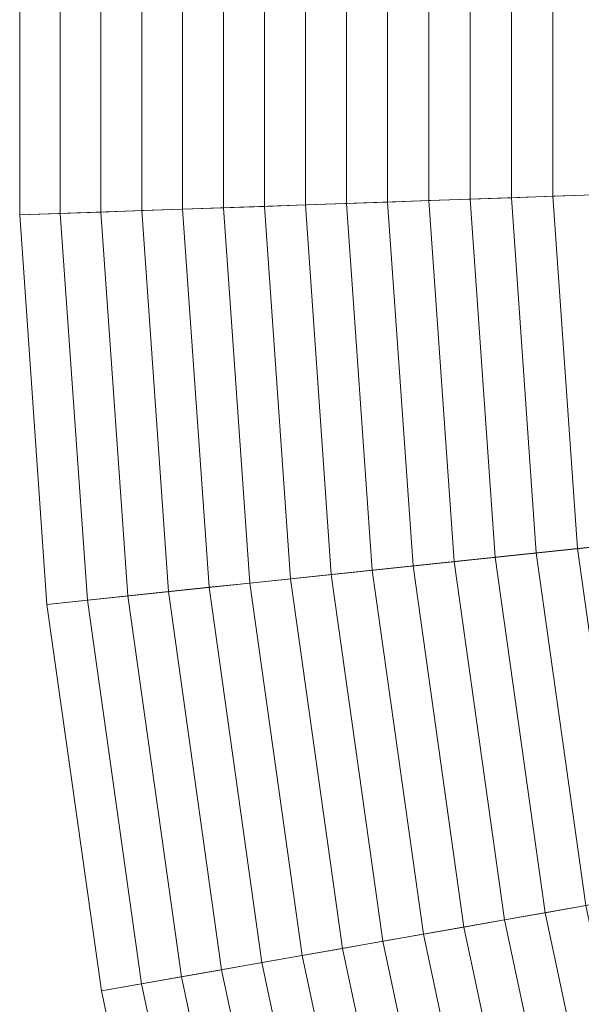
# Model space of a CAD drawing. Header units: centimetres. Extents: x -3.01 to 4.18, y -6.48 to 0.72.
# Tile 98 of 256: x -3.01 to -2.65, y -3.51 to -2.88. Entities that reach past the tile are written whole.
import ezdxf

# ---------------------------------------------------------------- set-up
doc = ezdxf.new("R2010")
doc.units = ezdxf.units.CM
doc.header["$LTSCALE"] = 2.54
doc.layers.add('Lucido design-1', color=7, linetype='Continuous')

# ---------------------------------------------------------------- blocks, each defined once
blk = doc.blocks.new('Gruppo-1')
at = {"color": 142, "linetype": 'Continuous', "lineweight": 9}
for points in [[(-3.01007, -2.75531, -13.70234), (-3.01007, -3.00649, -13.70234), (0.5842, -2.88097, -13.70234), (0.5842, -2.88082, -13.70234)], [(-3.01007, -2.75531, -13.47876), (-3.01007, -3.00649, -13.47876), (-3.01007, -3.00649, -13.70234), (-3.01007, -2.75531, -13.70234)], [(-2.98396, -2.75622, -13.46576), (-2.98396, -3.00558, -13.46576), (-3.01007, -3.00649, -13.47876), (-3.01007, -2.75531, -13.47876)], [(-2.95781, -2.75713, -13.45285), (-2.95781, -3.00466, -13.45285), (-2.98396, -3.00558, -13.46576), (-2.98396, -2.75622, -13.46576)], [(-2.93162, -2.75805, -13.44002), (-2.93162, -3.00375, -13.44002), (-2.95781, -3.00466, -13.45285), (-2.95781, -2.75713, -13.45285)], [(-2.90538, -2.75896, -13.42729), (-2.90538, -3.00283, -13.42729), (-2.93162, -3.00375, -13.44002), (-2.93162, -2.75805, -13.44002)], [(-2.8791, -2.75988, -13.41464), (-2.8791, -3.00191, -13.41464), (-2.90538, -3.00283, -13.42729), (-2.90538, -2.75896, -13.42729)], [(-2.85277, -2.7608, -13.40209), (-2.85277, -3.001, -13.40209), (-2.8791, -3.00191, -13.41464), (-2.8791, -2.75988, -13.41464)], [(-2.8264, -2.76172, -13.38963), (-2.8264, -3.00007, -13.38963), (-2.85277, -3.001, -13.40209), (-2.85277, -2.7608, -13.40209)], [(-2.79999, -2.76264, -13.37726), (-2.79999, -2.99915, -13.37726), (-2.8264, -3.00007, -13.38963), (-2.8264, -2.76172, -13.38963)], [(-2.77354, -2.76357, -13.36499), (-2.77354, -2.99823, -13.36499), (-2.79999, -2.99915, -13.37726), (-2.79999, -2.76264, -13.37726)], [(-2.74704, -2.76449, -13.3528), (-2.74704, -2.9973, -13.3528), (-2.77354, -2.99823, -13.36499), (-2.77354, -2.76357, -13.36499)], [(-2.7205, -2.76542, -13.34071), (-2.7205, -2.99638, -13.34071), (-2.74704, -2.9973, -13.3528), (-2.74704, -2.76449, -13.3528)], [(-2.69392, -2.76635, -13.32871), (-2.69392, -2.99545, -13.32871), (-2.7205, -2.99638, -13.34071), (-2.7205, -2.76542, -13.34071)], [(-2.6673, -2.76728, -13.3168), (-2.6673, -2.99452, -13.3168), (-2.69392, -2.99545, -13.32871), (-2.69392, -2.76635, -13.32871)], [(-2.64063, -2.76821, -13.30498), (-2.64063, -2.99359, -13.30498), (-2.6673, -2.99452, -13.3168), (-2.6673, -2.76728, -13.3168)], [(-3.01007, -3.00649, -13.70234), (-2.99255, -3.25706, -13.70234), (0.58421, -2.88112, -13.70234), (0.5842, -2.88097, -13.70234)], [(-2.99255, -3.25706, -13.70234), (-2.95759, -3.50579, -13.70234), (0.58423, -2.88127, -13.70234), (0.58421, -2.88112, -13.70234)], [(-2.95759, -3.50579, -13.70234), (-2.90537, -3.75148, -13.70234), (0.58426, -2.88142, -13.70234), (0.58423, -2.88127, -13.70234)], [(-2.90537, -3.75148, -13.70234), (-2.83614, -3.99293, -13.70234), (0.58431, -2.88157, -13.70234), (0.58426, -2.88142, -13.70234)], [(-2.83614, -3.99293, -13.70234), (-2.75023, -4.22897, -13.70234), (0.58436, -2.88171, -13.70234), (0.58431, -2.88157, -13.70234)], [(-2.75023, -4.22897, -13.70234), (-2.64806, -4.45843, -13.70234), (0.58442, -2.88185, -13.70234), (0.58436, -2.88171, -13.70234)], [(-2.7205, -2.99638, -13.34071), (-2.70439, -3.22677, -13.34071), (-2.7308, -3.22955, -13.3528), (-2.74704, -2.9973, -13.3528)], [(-2.69392, -2.99545, -13.32871), (-2.67794, -3.22399, -13.32871), (-2.70439, -3.22677, -13.34071), (-2.7205, -2.99638, -13.34071)], [(-2.6673, -2.99452, -13.3168), (-2.65145, -3.22121, -13.3168), (-2.67794, -3.22399, -13.32871), (-2.69392, -2.99545, -13.32871)], [(-2.64063, -2.99359, -13.30498), (-2.62491, -3.21842, -13.30498), (-2.65145, -3.22121, -13.3168), (-2.6673, -2.99452, -13.3168)], [(-2.8791, -3.00191, -13.41464), (-2.86222, -3.24336, -13.41464), (-2.88837, -3.24611, -13.42729), (-2.90538, -3.00283, -13.42729)], [(-2.85277, -3.001, -13.40209), (-2.83602, -3.2406, -13.40209), (-2.86222, -3.24336, -13.41464), (-2.8791, -3.00191, -13.41464)], [(-2.8264, -3.00007, -13.38963), (-2.80978, -3.23785, -13.38963), (-2.83602, -3.2406, -13.40209), (-2.85277, -3.001, -13.40209)], [(-2.79999, -2.99915, -13.37726), (-2.78349, -3.23508, -13.37726), (-2.80978, -3.23785, -13.38963), (-2.8264, -3.00007, -13.38963)], [(-2.77354, -2.99823, -13.36499), (-2.75717, -3.23232, -13.36499), (-2.78349, -3.23508, -13.37726), (-2.79999, -2.99915, -13.37726)], [(-2.74704, -2.9973, -13.3528), (-2.7308, -3.22955, -13.3528), (-2.75717, -3.23232, -13.36499), (-2.77354, -2.99823, -13.36499)], [(-2.98396, -3.00558, -13.46576), (-2.96657, -3.25433, -13.46576), (-2.99255, -3.25706, -13.47876), (-3.01007, -3.00649, -13.47876)], [(-3.01007, -3.00649, -13.47876), (-2.99255, -3.25706, -13.47876), (-2.99255, -3.25706, -13.70234), (-3.01007, -3.00649, -13.70234)], [(-2.95781, -3.00466, -13.45285), (-2.94055, -3.25159, -13.45285), (-2.96657, -3.25433, -13.46576), (-2.98396, -3.00558, -13.46576)], [(-2.93162, -3.00375, -13.44002), (-2.91448, -3.24885, -13.44002), (-2.94055, -3.25159, -13.45285), (-2.95781, -3.00466, -13.45285)], [(-2.90538, -3.00283, -13.42729), (-2.88837, -3.24611, -13.42729), (-2.91448, -3.24885, -13.44002), (-2.93162, -3.00375, -13.44002)], [(-2.67794, -3.22399, -13.32871), (-2.64605, -3.45086, -13.32871), (-2.67225, -3.45548, -13.34071), (-2.70439, -3.22677, -13.34071)], [(-2.65145, -3.22121, -13.3168), (-2.61982, -3.44623, -13.3168), (-2.64605, -3.45086, -13.32871), (-2.67794, -3.22399, -13.32871)], [(-2.62491, -3.21842, -13.30498), (-2.59354, -3.4416, -13.30498), (-2.61982, -3.44623, -13.3168), (-2.65145, -3.22121, -13.3168)], [(-2.7308, -3.22955, -13.3528), (-2.6984, -3.46009, -13.3528), (-2.72451, -3.46469, -13.36499), (-2.75717, -3.23232, -13.36499)], [(-2.70439, -3.22677, -13.34071), (-2.67225, -3.45548, -13.34071), (-2.6984, -3.46009, -13.3528), (-2.7308, -3.22955, -13.3528)], [(-2.78349, -3.23508, -13.37726), (-2.75058, -3.46929, -13.37726), (-2.77661, -3.47388, -13.38963), (-2.80978, -3.23785, -13.38963)], [(-2.75717, -3.23232, -13.36499), (-2.72451, -3.46469, -13.36499), (-2.75058, -3.46929, -13.37726), (-2.78349, -3.23508, -13.37726)], [(-2.86222, -3.24336, -13.41464), (-2.82853, -3.48304, -13.41464), (-2.85443, -3.4876, -13.42729), (-2.88837, -3.24611, -13.42729)], [(-2.83602, -3.2406, -13.40209), (-2.80259, -3.47846, -13.40209), (-2.82853, -3.48304, -13.41464), (-2.86222, -3.24336, -13.41464)], [(-2.80978, -3.23785, -13.38963), (-2.77661, -3.47388, -13.38963), (-2.80259, -3.47846, -13.40209), (-2.83602, -3.2406, -13.40209)], [(-2.91448, -3.24885, -13.44002), (-2.88029, -3.49216, -13.44002), (-2.9061, -3.49671, -13.45285), (-2.94055, -3.25159, -13.45285)], [(-2.88837, -3.24611, -13.42729), (-2.85443, -3.4876, -13.42729), (-2.88029, -3.49216, -13.44002), (-2.91448, -3.24885, -13.44002)], [(-2.96657, -3.25433, -13.46576), (-2.93186, -3.50126, -13.46576), (-2.95759, -3.50579, -13.47876), (-2.99255, -3.25706, -13.47876)], [(-2.94055, -3.25159, -13.45285), (-2.9061, -3.49671, -13.45285), (-2.93186, -3.50126, -13.46576), (-2.96657, -3.25433, -13.46576)], [(-2.99255, -3.25706, -13.47876), (-2.95759, -3.50579, -13.47876), (-2.95759, -3.50579, -13.70234), (-2.99255, -3.25706, -13.70234)], [(-2.64605, -3.45086, -13.32871), (-2.59842, -3.67495, -13.32871), (-2.62423, -3.68139, -13.34071), (-2.67225, -3.45548, -13.34071)], [(-2.67225, -3.45548, -13.34071), (-2.62423, -3.68139, -13.34071), (-2.65, -3.68781, -13.3528), (-2.6984, -3.46009, -13.3528)], [(-2.72451, -3.46469, -13.36499), (-2.67572, -3.69423, -13.36499), (-2.70141, -3.70063, -13.37726), (-2.75058, -3.46929, -13.37726)], [(-2.6984, -3.46009, -13.3528), (-2.65, -3.68781, -13.3528), (-2.67572, -3.69423, -13.36499), (-2.72451, -3.46469, -13.36499)], [(-2.75058, -3.46929, -13.37726), (-2.70141, -3.70063, -13.37726), (-2.72705, -3.70702, -13.38963), (-2.77661, -3.47388, -13.38963)], [(-2.77661, -3.47388, -13.38963), (-2.72705, -3.70702, -13.38963), (-2.75265, -3.71341, -13.40209), (-2.80259, -3.47846, -13.40209)], [(-2.82853, -3.48304, -13.41464), (-2.77821, -3.71978, -13.41464), (-2.80373, -3.72614, -13.42729), (-2.85443, -3.4876, -13.42729)], [(-2.80259, -3.47846, -13.40209), (-2.75265, -3.71341, -13.40209), (-2.77821, -3.71978, -13.41464), (-2.82853, -3.48304, -13.41464)], [(-2.85443, -3.4876, -13.42729), (-2.80373, -3.72614, -13.42729), (-2.8292, -3.73249, -13.44002), (-2.88029, -3.49216, -13.44002)], [(-2.9061, -3.49671, -13.45285), (-2.85463, -3.73883, -13.45285), (-2.88002, -3.74516, -13.46576), (-2.93186, -3.50126, -13.46576)], [(-2.88029, -3.49216, -13.44002), (-2.8292, -3.73249, -13.44002), (-2.85463, -3.73883, -13.45285), (-2.9061, -3.49671, -13.45285)], [(-2.93186, -3.50126, -13.46576), (-2.88002, -3.74516, -13.46576), (-2.90537, -3.75148, -13.47876), (-2.95759, -3.50579, -13.47876)], [(-2.95759, -3.50579, -13.47876), (-2.90537, -3.75148, -13.47876), (-2.90537, -3.75148, -13.70234), (-2.95759, -3.50579, -13.70234)]]:
    blk.add_3dface(points, dxfattribs=at)

msp = doc.modelspace()

# ---------------------------------------------------------------- block references
at = {"layer": 'Lucido design-1', "color": 7}
msp.add_blockref('Gruppo-1', (0, 0), dxfattribs=at)

doc.saveas('drawing.dxf')
